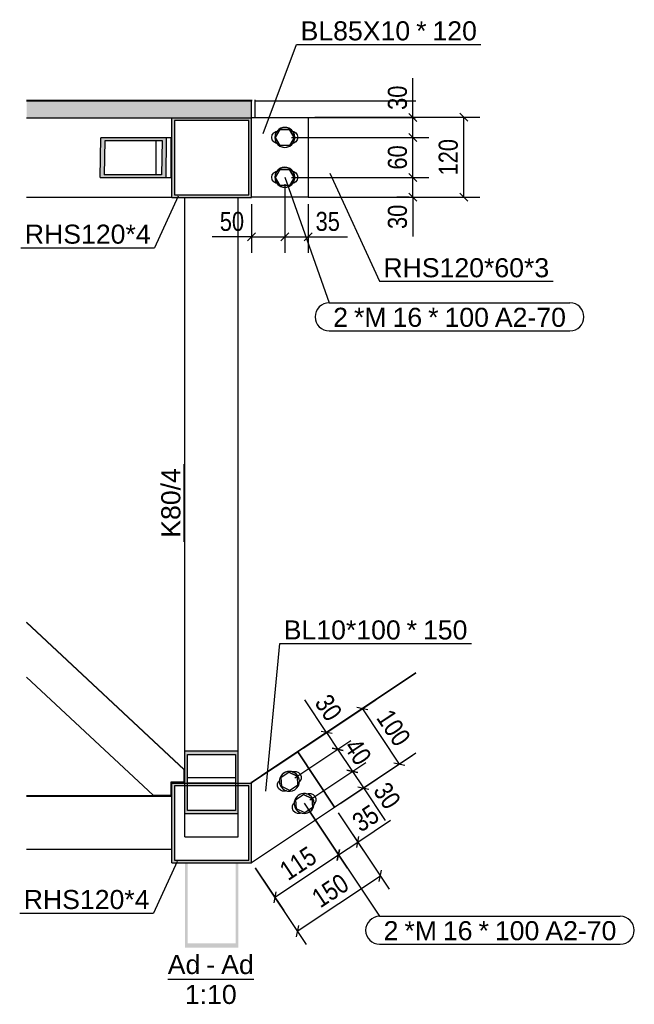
# Model space of a CAD drawing. Header units: millimetres. Extents: x 30 to 208467, y 44 to 15445.
# Tile 1 of 61: x 30 to 954, y 44 to 1524. Entities that reach past the tile are written whole.
import ezdxf

# ---------------------------------------------------------------- set-up
doc = ezdxf.new("R2010")
doc.units = ezdxf.units.MM
doc.styles.add('Arial', font='ARIAL.TTF', dxfattribs={"height": 0.2})
doc.styles.add('Arial Narrow', font='ARIALN.TTF', dxfattribs={"height": 0.2})

# ---------------------------------------------------------------- blocks, each defined once
blk = doc.blocks.new('Unknown-28 - 79507')
at = {"color": 5}
blk.add_line((252.5, 82.5), (381.7, 82.5), dxfattribs=at)
at = {"color": 5, "style": 'Arial'}
for s, height, p in [('Ad', 28.65, (252.5, 90)), ('Ad', 28.65, (332.8, 90)), ('-', 28.7, (310.4, 90)), ('1:10', 28.65, (278.2, 45))]:
    blk.add_text(s, height=height, dxfattribs=at).set_placement(p)
blk = doc.blocks.new('Part-79565 - 79507')
h = blk.add_hatch(color=7)
h.paths.add_polyline_path([(278.4, 257.1), (278.4, 129.7), (358.4, 129.7), (358.4, 257.1)])
h.paths.add_polyline_path([(354.4, 136.3), (282.4, 136.3), (282.4, 255.7), (354.4, 255.7)])
blk = doc.blocks.new('Part-79527 - 79507')
at = {"color": 7}
for p, q in [((277.4, 397.6), (40.4, 619.1)), ((40.4, 618.5), (277.4, 397.1)), ((40.4, 536.4), (230.6, 358.7)), ((277.4, 378.7), (277.4, 397.6)), ((257.4, 358.7), (257.4, 378.7)), ((257.4, 378.7), (277.4, 378.7)), ((230.6, 358.7), (257.4, 358.7))]:
    blk.add_line(p, q, dxfattribs=at)
blk = doc.blocks.new('Part-79580 - 79507')
at = {"color": 7}
for p, q in [((378.3, 377.8), (447.8, 424.1)), ((447.8, 424), (378.3, 377.7)), ((447.8, 424), (447.8, 424.1)), ((447.8, 424.1), (503.2, 340.9)), ((503.2, 340.8), (447.8, 424)), ((378.3, 377.7), (378.3, 377.8)), ((378.3, 377.7), (378.3, 377.8)), ((378.3, 377.7), (378.3, 377.1)), ((378.4, 257.6), (503.2, 340.8)), ((503.2, 340.8), (503.2, 340.9)), ((503.2, 340.9), (503.2, 340.9))]:
    blk.add_line(p, q, dxfattribs=at)
blk = doc.blocks.new('Part-79516 - 79507')
at = {"color": 7}
for p, q in [((278.4, 424.8), (278.4, 1257.1)), ((358.4, 424.8), (358.4, 1257.1)), ((282.4, 377.6), (354.4, 377.6))]:
    blk.add_line(p, q, dxfattribs=at)
blk = doc.blocks.new('Part-79572 - 79507')
at = {"color": 7}
for p, q in [((393.4, 388.4), (625.4, 543)), ((393.4, 387.9), (625.4, 542.5)), ((503.2, 340.9), (625.4, 422.3)), ((393.4, 387.9), (393.4, 388.4)), ((393.4, 388.4), (393.4, 387.9)), ((393.4, 387.8), (393.4, 387.9))]:
    blk.add_line(p, q, dxfattribs=at)
blk = doc.blocks.new('Part-79508 - 79507')
at = {"color": 7}
blk.add_line((40.4, 1257.6), (258.4, 1257.6), dxfattribs=at)
blk = doc.blocks.new('Part-79510 - 79507')
h = blk.add_hatch(color=6)
h.paths.add_polyline_path([(151.7, 1347.1), (151, 1287.1), (249.9, 1287.1), (250.6, 1347.1)])
h.paths.add_polyline_path([(243.3, 1291.1), (157.6, 1291.1), (158.2, 1343.1), (243.9, 1343.1)])
at = {"color": 7}
for p, q in [((151, 1287.1), (151.7, 1347.1)), ((151.7, 1347.1), (228.3, 1347.6)), ((250.6, 1347.1), (151.7, 1347.1)), ((228.3, 1347.6), (257.4, 1347.6)), ((249.9, 1287.1), (250.6, 1347.1)), ((250.6, 1347.1), (257.4, 1347.2)), ((257.4, 1347.6), (257.4, 1347.2)), ((257.4, 1287.2), (257.4, 1347.6)), ((157.6, 1291.1), (158.2, 1343.1)), ((158.2, 1343.1), (243.9, 1343.1)), ((234.9, 1291.6), (234.9, 1343.1)), ((243.9, 1343.1), (243.3, 1291.1)), ((157.6, 1291.1), (234.9, 1291.6)), ((243.3, 1291.1), (157.6, 1291.1)), ((234.9, 1291.6), (243.3, 1291.6)), ((151, 1287.1), (249.9, 1287.1)), ((249.9, 1287.1), (257.4, 1287.2))]:
    blk.add_line(p, q, dxfattribs=at)
blk = doc.blocks.new('Bolt-79579 - 79507')
at = {"color": 136}
for p, q in [((408.9, 1347.6), (409.6, 1351.2)), ((409.6, 1343.9), (408.9, 1347.6)), ((409.6, 1351.2), (411.7, 1354.3)), ((411.7, 1354.3), (414.8, 1356.3)), ((414.6, 1347.5), (421.5, 1359.5)), ((414.6, 1347.4), (421.5, 1359.4)), ((414.6, 1347.5), (414.6, 1347.5)), ((414.6, 1347.4), (414.6, 1347.5)), ((421.5, 1335.4), (414.6, 1347.4)), ((414.8, 1356.3), (417.2, 1356.8)), ((435.3, 1359.5), (421.5, 1359.5)), ((421.5, 1359.5), (421.5, 1359.4)), ((421.5, 1359.4), (435.3, 1359.4)), ((442.3, 1347.5), (435.3, 1359.5)), ((435.3, 1359.5), (435.3, 1359.4)), ((435.3, 1359.4), (442.3, 1347.4)), ((442.3, 1347.4), (435.3, 1335.4)), ((439.6, 1356.8), (442.1, 1356.3)), ((442.1, 1356.3), (445.1, 1354.3)), ((442.3, 1347.5), (442.3, 1347.5)), ((442.3, 1347.5), (442.3, 1347.4)), ((445.1, 1354.3), (447.2, 1351.2)), ((447.2, 1351.2), (447.9, 1347.6)), ((447.9, 1347.6), (447.2, 1343.9)), ((411.7, 1340.8), (409.6, 1343.9)), ((414.8, 1338.8), (411.7, 1340.8)), ((417.2, 1338.3), (414.8, 1338.8)), ((435.3, 1335.4), (421.5, 1335.4)), ((442.1, 1338.8), (439.7, 1338.3)), ((445.1, 1340.8), (442.1, 1338.8)), ((447.2, 1343.9), (445.1, 1340.8)), ((408.9, 1287.6), (409.6, 1291.2)), ((409.6, 1291.2), (411.7, 1294.3)), ((411.7, 1294.3), (414.8, 1296.3)), ((414.6, 1287.5), (421.5, 1299.5)), ((414.6, 1287.4), (421.5, 1299.4)), ((414.8, 1296.3), (417.2, 1296.8)), ((435.3, 1299.5), (421.5, 1299.5)), ((421.5, 1299.5), (421.5, 1299.4)), ((421.5, 1299.4), (435.3, 1299.4)), ((442.3, 1287.5), (435.3, 1299.5)), ((435.3, 1299.5), (435.3, 1299.4)), ((435.3, 1299.4), (442.3, 1287.4)), ((439.6, 1296.8), (442.1, 1296.3)), ((442.1, 1296.3), (445.1, 1294.3)), ((445.1, 1294.3), (447.2, 1291.2)), ((447.2, 1291.2), (447.9, 1287.6)), ((409.6, 1283.9), (408.9, 1287.6)), ((411.7, 1280.8), (409.6, 1283.9)), ((414.8, 1278.8), (411.7, 1280.8)), ((414.6, 1287.5), (414.6, 1287.5)), ((414.6, 1287.4), (414.6, 1287.5)), ((421.5, 1275.4), (414.6, 1287.4)), ((417.2, 1278.3), (414.8, 1278.8)), ((435.3, 1275.4), (421.5, 1275.4)), ((442.3, 1287.4), (435.3, 1275.4)), ((442.1, 1278.8), (439.7, 1278.3)), ((445.1, 1280.8), (442.1, 1278.8)), ((442.3, 1287.5), (442.3, 1287.5)), ((442.3, 1287.5), (442.3, 1287.4)), ((447.2, 1283.9), (445.1, 1280.8)), ((447.9, 1287.6), (447.2, 1283.9))]:
    blk.add_line(p, q, dxfattribs=at)
for centre, start, end in [((428.4, 1347.5), 0, 180), ((428.4, 1347.6), 330.0009, 150.0009), ((428.4, 1347.6), 150.0009, 330.0009), ((428.4, 1347.5), 180, 0), ((428.4, 1287.5), 0, 180), ((428.4, 1287.6), 330.0009, 150.0009), ((428.4, 1287.6), 150.0009, 330.0009), ((428.4, 1287.5), 180, 0)]:
    blk.add_arc(centre, 15, start, end, dxfattribs=at)
blk = doc.blocks.new('Part-79515 - 79507')
at = {"color": 7}
for p, q in [((40.4, 358.3), (258.4, 358.3)), ((40.4, 357.6), (258.4, 357.6)), ((40.4, 277.6), (258.4, 277.6))]:
    blk.add_line(p, q, dxfattribs=at)
blk = doc.blocks.new('Bolt-79581 - 79507')
at = {"color": 136}
for p, q in [((422.9, 385.7), (434.4, 393.4)), ((422.9, 385.7), (434.4, 393.3)), ((422.9, 385.7), (422.9, 385.7)), ((422.9, 385.7), (422.9, 385.7)), ((423.7, 371.8), (422.9, 385.7)), ((446.8, 387.3), (434.4, 393.4)), ((434.4, 393.4), (434.4, 393.3)), ((434.4, 393.3), (446.8, 387.2)), ((439.4, 393.5), (441.8, 394.5)), ((441.8, 394.5), (445.5, 394.5)), ((445.5, 394.5), (448.9, 393.1)), ((446.8, 387.2), (446.8, 387.3)), ((446.8, 387.3), (446.8, 387.2)), ((446.8, 387.2), (447.7, 373.4)), ((448.9, 393.1), (451.5, 390.4)), ((451.5, 390.4), (452.9, 387)), ((452.9, 387), (452.9, 383.3)), ((417.6, 375.9), (419.1, 379.4)), ((417.6, 372.2), (417.6, 375.9)), ((419.1, 368.8), (417.6, 372.2)), ((419.1, 379.4), (420.8, 381.1)), ((436.2, 365.7), (423.7, 371.8)), ((447.7, 373.4), (436.2, 365.7)), ((451.5, 379.9), (449.8, 378.2)), ((452.9, 383.3), (451.5, 379.9)), ((421.7, 366.2), (419.1, 368.8)), ((425.1, 364.8), (421.7, 366.2)), ((428.8, 364.8), (425.1, 364.8)), ((431, 365.7), (428.8, 364.8)), ((445, 352.5), (456.6, 360.1)), ((445, 352.4), (456.6, 360.1)), ((469, 354), (456.6, 360.1)), ((456.6, 360.1), (456.6, 360.1)), ((456.6, 360.1), (469, 353.9)), ((461.6, 360.3), (463.9, 361.2)), ((463.9, 361.2), (467.6, 361.2)), ((467.6, 361.2), (471.1, 359.8)), ((471.1, 359.8), (473.7, 357.2)), ((473.7, 357.2), (475.1, 353.7)), ((439.8, 342.7), (441.3, 346.1)), ((439.8, 339), (439.8, 342.7)), ((441.3, 346.1), (443, 347.8)), ((445, 352.4), (445, 352.5)), ((445, 352.4), (445, 352.5)), ((445.9, 338.5), (445, 352.4)), ((469, 353.9), (469, 354)), ((469, 354), (469, 353.9)), ((469, 353.9), (469.9, 340.1)), ((473.7, 346.6), (472, 344.9)), ((475.1, 350), (473.7, 346.6)), ((475.1, 353.7), (475.1, 350)), ((441.2, 335.5), (439.8, 339)), ((443.9, 332.9), (441.2, 335.5)), ((447.3, 331.5), (443.9, 332.9)), ((458.4, 332.4), (445.9, 338.5)), ((451, 331.5), (447.3, 331.5)), ((453.2, 332.4), (451, 331.5)), ((469.9, 340.1), (458.4, 332.4))]:
    blk.add_line(p, q, dxfattribs=at)
for centre, start, end in [((435.3, 379.6), 3.6899, 183.6899), ((435.3, 379.6), 33.6891, 213.6891), ((435.3, 379.6), 213.6891, 33.6891), ((435.3, 379.6), 183.6899, 3.6899), ((457.5, 346.3), 3.6899, 183.6899), ((457.5, 346.3), 33.6891, 213.6891), ((457.5, 346.3), 183.6899, 3.6899), ((457.5, 346.3), 213.6891, 33.6891)]:
    blk.add_arc(centre, 15, start, end, dxfattribs=at)
blk = doc.blocks.new('Part-79517 - 79507')
h = blk.add_hatch(color=6)
h.paths.add_polyline_path([(258.4, 377.1), (258.4, 257.1), (378.4, 257.1), (378.4, 377.1)])
h.paths.add_polyline_path([(374.4, 261.1), (262.4, 261.1), (262.4, 373.1), (374.4, 373.1)])
at = {"color": 7}
for p, q in [((258.4, 377.1), (258.4, 378.7)), ((258.4, 257.1), (258.4, 377.1)), ((258.4, 377.1), (378.4, 377.1)), ((374.4, 373.1), (262.4, 373.1)), ((262.4, 373.1), (262.4, 261.1)), ((374.4, 261.1), (374.4, 373.1)), ((378.4, 377.8), (378.4, 379)), ((378.4, 377.1), (378.4, 377.6)), ((378.4, 257.1), (378.4, 377.1)), ((258.4, 257.1), (378.4, 257.1)), ((262.4, 261.1), (374.4, 261.1))]:
    blk.add_line(p, q, dxfattribs=at)
blk = doc.blocks.new('Part-79537 - 79507')
h = blk.add_hatch(color=6)
h.paths.add_polyline_path([(258.4, 1377.1), (258.4, 1257.1), (378.4, 1257.1), (378.4, 1377.1)])
h.paths.add_polyline_path([(374.4, 1261.1), (262.4, 1261.1), (262.4, 1373.1), (374.4, 1373.1)])
at = {"color": 7}
for p, q in [((258.4, 1257.1), (258.4, 1377.1)), ((258.4, 1377.1), (378.4, 1377.1)), ((378.4, 1257.1), (378.4, 1377.1)), ((374.4, 1373.1), (262.4, 1373.1)), ((262.4, 1373.1), (262.4, 1261.1)), ((374.4, 1261.1), (374.4, 1373.1)), ((262.4, 1261.1), (374.4, 1261.1)), ((258.4, 1257.1), (378.4, 1257.1))]:
    blk.add_line(p, q, dxfattribs=at)
blk = doc.blocks.new('Part-79554 - 79507')
h = blk.add_hatch(color=6)
h.paths.add_polyline_path([(278.4, 424.8), (278.4, 331.1), (358.4, 331.1), (358.4, 424.8)])
h.paths.add_polyline_path([(354.4, 335.8), (282.4, 335.8), (282.4, 420.1), (354.4, 420.1)])
at = {"color": 7}
for p, q in [((278.4, 331.1), (278.4, 424.8)), ((358.4, 424.8), (278.4, 424.8)), ((282.4, 420.1), (354.4, 420.1)), ((282.4, 335.8), (282.4, 420.1)), ((354.4, 420.1), (354.4, 335.8)), ((358.4, 331.1), (358.4, 424.8)), ((282.4, 385.4), (354.4, 385.4)), ((278.4, 296), (278.4, 331.1)), ((278.4, 331.1), (358.4, 331.1)), ((354.4, 335.8), (282.4, 335.8)), ((358.4, 296), (358.4, 331.1)), ((278.4, 296), (358.4, 296))]:
    blk.add_line(p, q, dxfattribs=at)
blk = doc.blocks.new('Part-79559 - 79507')
at = {"color": 7}
for p, q in [((378.4, 1402.9), (40.4, 1402.9)), ((378.4, 1404.1), (378.4, 1402.1))]:
    blk.add_line(p, q, dxfattribs=at)
blk = doc.blocks.new('Part-79562 - 79507')
blk.add_hatch(color=6).paths.add_polyline_path([(40.4, 1402.1), (40.4, 1377.1), (378.4, 1377.1), (378.4, 1402.1)])
at = {"color": 7}
for p, q in [((378.4, 1402.9), (40.4, 1402.9)), ((378.4, 1402.1), (40.4, 1402.1)), ((378.4, 1402.9), (378.4, 1402.1)), ((378.4, 1402.1), (378.4, 1402.9)), ((378.4, 1377.1), (378.4, 1402.1)), ((40.4, 1377.1), (378.4, 1377.1))]:
    blk.add_line(p, q, dxfattribs=at)
blk = doc.blocks.new('Part-79569 - 79507')
at = {"color": 7}
for p, q in [((393.4, 1377.6), (393.4, 1377.6)), ((463.4, 1257.6), (625.4, 1257.6))]:
    blk.add_line(p, q, dxfattribs=at)
blk = doc.blocks.new('Part-79578 - 79507')
at = {"color": 7}
for p, q in [((378.4, 1377.6), (463.4, 1377.6)), ((378.4, 1377.6), (383.4, 1377.6)), ((463.4, 1377.6), (463.4, 1377.6)), ((463.4, 1377.6), (463.4, 1257.6)), ((463.4, 1257.6), (378.4, 1257.6))]:
    blk.add_line(p, q, dxfattribs=at)
blk = doc.blocks.new('Part-79583 - 79507')
at = {"color": 7}
for p, q in [((383.4, 1404.1), (383.4, 1377.6)), ((383.4, 1402.6), (625.4, 1402.6)), ((383.4, 1377.6), (625.4, 1377.6))]:
    blk.add_line(p, q, dxfattribs=at)
blk = doc.blocks.new('StraightDimension-80359 - 79507')
at = {"color": 174}
for p, q in [((463, 337.9), (522.3, 249)), ((508.7, 332.5), (551.4, 268.5)), ((538.1, 288.4), (587.2, 321.2)), ((538.1, 288.4), (587.2, 321.2)), ((536.5, 280.1), (539.8, 296.8)), ((508.9, 269), (538.1, 288.4)), ((510.6, 277.3), (507.3, 260.7))]:
    blk.add_line(p, q, dxfattribs=at)
at = {"color": 30, "style": 'Arial Narrow'}
blk.add_text('35', height=28.63, rotation=33.6899, dxfattribs=at).set_placement((542.5, 302.2))
blk = doc.blocks.new('StraightDimension-80167 - 79507')
at = {"color": 174}
for p, q in [((620.9, 1377.6), (620.9, 1436.6)), ((620.9, 1377.6), (620.9, 1436.6)), ((615.1, 1377.6), (596.9, 1377.6)), ((626.9, 1371.6), (614.9, 1383.6)), ((620.9, 1347.4), (620.9, 1377.6)), ((438.4, 1347.4), (644.9, 1347.4)), ((614.9, 1353.4), (626.9, 1341.4))]:
    blk.add_line(p, q, dxfattribs=at)
at = {"color": 30, "style": 'Arial Narrow'}
blk.add_text('30', height=28.63, rotation=90.0002, dxfattribs=at).set_placement((611.9, 1388.9))
blk = doc.blocks.new('StraightDimension-80307 - 79507')
at = {"color": 174}
for p, q in [((491.1, 452.9), (458.4, 502)), ((491.1, 452.9), (458.4, 502)), ((456.1, 429.5), (511.1, 466.2)), ((499.5, 451.3), (482.8, 454.6)), ((491.1, 452.9), (507.8, 427.9)), ((443.6, 385), (527.8, 441.2)), ((499.5, 429.5), (516.2, 426.2))]:
    blk.add_line(p, q, dxfattribs=at)
at = {"color": 30, "style": 'Arial Narrow'}
blk.add_text('30', height=28.63, rotation=303.6897, dxfattribs=at).set_placement((472.2, 497.6))
blk = doc.blocks.new('StraightDimension-80192 - 79507')
at = {"color": 174}
for p, q in [((473.4, 1377.9), (721.3, 1377.9)), ((703.3, 1371.9), (691.3, 1383.9)), ((697.3, 1257.6), (697.3, 1377.9)), ((691.3, 1263.6), (703.3, 1251.6)), ((473.4, 1257.6), (721.3, 1257.6))]:
    blk.add_line(p, q, dxfattribs=at)
at = {"color": 30, "style": 'Arial Narrow'}
blk.add_text('120', height=28.63, rotation=90.0002, dxfattribs=at).set_placement((688.3, 1290.4))
blk = doc.blocks.new('StraightDimension-80169 - 79507')
at = {"color": 174}
for p, q in [((626.9, 1281.4), (614.9, 1293.4)), ((438.4, 1287.4), (644.9, 1287.4)), ((620.9, 1257.6), (620.9, 1287.4)), ((614.9, 1263.6), (626.9, 1251.6)), ((615.1, 1257.6), (596.9, 1257.6)), ((620.9, 1257.6), (620.9, 1198.7)), ((620.9, 1257.6), (620.9, 1198.7))]:
    blk.add_line(p, q, dxfattribs=at)
at = {"color": 30, "style": 'Arial Narrow'}
blk.add_text('30', height=28.63, rotation=90.0002, dxfattribs=at).set_placement((611.9, 1209.9))
blk = doc.blocks.new('StraightDimension-80206 - 79507')
at = {"color": 174}
for p, q in [((428.4, 1277.4), (428.4, 1174)), ((463.4, 1247.2), (463.4, 1174)), ((434.4, 1204), (422.4, 1192)), ((457.4, 1192), (469.4, 1204)), ((428.4, 1198), (463.4, 1198)), ((463.4, 1198), (522.4, 1198)), ((463.4, 1198), (522.4, 1198))]:
    blk.add_line(p, q, dxfattribs=at)
at = {"color": 30, "style": 'Arial Narrow'}
blk.add_text('35', height=28.63, dxfattribs=at).set_placement((474.7, 1207))
blk = doc.blocks.new('StraightDimension-80207 - 79507')
at = {"color": 174}
for p, q in [((428.4, 1277.4), (428.4, 1174)), ((378.4, 1247.1), (378.4, 1174)), ((384.4, 1204), (372.4, 1192)), ((422.4, 1192), (434.4, 1204)), ((378.4, 1198), (319.4, 1198)), ((378.4, 1198), (319.4, 1198)), ((378.4, 1198), (428.4, 1198))]:
    blk.add_line(p, q, dxfattribs=at)
at = {"color": 30, "style": 'Arial Narrow'}
blk.add_text('50', height=28.63, dxfattribs=at).set_placement((330.7, 1207))
blk = doc.blocks.new('StraightDimension-80253 - 79507')
at = {"color": 174}
for p, q in [((456.1, 429.6), (565, 502.1)), ((553.3, 487.1), (536.7, 490.5)), ((545, 488.8), (600.4, 405.6)), ((511.6, 346.4), (620.4, 418.9)), ((592.1, 407.3), (608.8, 403.9))]:
    blk.add_line(p, q, dxfattribs=at)
at = {"color": 30, "style": 'Arial Narrow'}
blk.add_text('100', height=28.63, rotation=303.6897, dxfattribs=at).set_placement((565, 475))
blk = doc.blocks.new('StraightDimension-80305 - 79507')
at = {"color": 174}
for p, q in [((465.8, 351.8), (550, 407.9)), ((538.3, 392.9), (521.7, 396.2)), ((530, 394.6), (546.6, 369.7)), ((511.5, 346.3), (566.6, 383)), ((538.3, 371.4), (554.9, 368.1)), ((546.6, 369.7), (579.3, 320.6)), ((546.6, 369.7), (579.3, 320.6))]:
    blk.add_line(p, q, dxfattribs=at)
at = {"color": 30, "style": 'Arial Narrow'}
blk.add_text('30', height=28.63, rotation=303.6897, dxfattribs=at).set_placement((560.3, 365.3))
blk = doc.blocks.new('StraightDimension-80347 - 79507')
at = {"color": 174}
for p, q in [((508.8, 332.5), (585.3, 217.7)), ((384, 249.3), (460.5, 134.5)), ((447.2, 154.4), (572, 237.7)), ((570.3, 229.3), (573.7, 246)), ((448.8, 162.8), (445.5, 146.1))]:
    blk.add_line(p, q, dxfattribs=at)
at = {"color": 30, "style": 'Arial Narrow'}
blk.add_text('150', height=28.63, rotation=33.6899, dxfattribs=at).set_placement((481.8, 188.4))
blk = doc.blocks.new('StraightDimension-80360 - 79507')
at = {"color": 174}
for p, q in [((463, 337.9), (522.3, 249)), ((413.4, 205.3), (508.9, 269)), ((507.3, 260.7), (510.6, 277.3)), ((384, 249.4), (426.7, 185.3)), ((415, 213.6), (411.7, 196.9))]:
    blk.add_line(p, q, dxfattribs=at)
at = {"color": 30, "style": 'Arial Narrow'}
blk.add_text('115', height=28.63, rotation=33.6899, dxfattribs=at).set_placement((433.4, 229.4))
blk = doc.blocks.new('StraightDimension-95333 - 79507')
at = {"color": 174}
for p, q in [((438.4, 1347.4), (644.9, 1347.4)), ((626.9, 1341.4), (614.9, 1353.4)), ((620.9, 1287.4), (620.9, 1347.4)), ((614.9, 1293.4), (626.9, 1281.4)), ((438.4, 1287.4), (644.9, 1287.4))]:
    blk.add_line(p, q, dxfattribs=at)
at = {"color": 30, "style": 'Arial Narrow'}
blk.add_text('60', height=28.63, rotation=90.0002, dxfattribs=at).set_placement((611.9, 1299.2))
blk = doc.blocks.new('StraightDimension-95335 - 79507')
at = {"color": 174}
for p, q in [((443.6, 385), (527.8, 441.2)), ((516.2, 426.2), (499.5, 429.5)), ((507.8, 427.9), (530, 394.6)), ((465.8, 351.8), (550, 407.9)), ((521.7, 396.2), (538.3, 392.9))]:
    blk.add_line(p, q, dxfattribs=at)
at = {"color": 30, "style": 'Arial Narrow'}
blk.add_text('40', height=28.63, rotation=303.6897, dxfattribs=at).set_placement((516.3, 431.4))
blk = doc.blocks.new('Mark-79750 - 79507')
at = {"color": 7}
for p, q in [((457.5, 346.6), (570.9, 176.8)), ((570.9, 176.8), (932.6, 176.8)), ((570.9, 134.8), (932.6, 134.8))]:
    blk.add_line(p, q, dxfattribs=at)
for centre, start, end in [((570.9, 155.8), 90, 270), ((932.6, 155.8), 270, 90)]:
    blk.add_arc(centre, 21, start, end, dxfattribs=at)
at = {"color": 30, "style": 'Arial'}
for s, height, p in [('2', 28.7, (576.9, 140.8)), ('*M', 28.65, (608.2, 140.8)), ('16', 28.65, (666, 140.8)), ('*', 28.7, (719.6, 140.8)), ('100', 28.65, (744.1, 140.8)), ('A2-70', 28.65, (819.9, 140.8))]:
    blk.add_text(s, height=height, dxfattribs=at).set_placement(p)
blk = doc.blocks.new('Mark-79730 - 79507')
at = {"color": 136}
blk.add_line((277.4, 739.8), (277.4, 856.4), dxfattribs=at)
at = {"color": 30, "style": 'Arial'}
blk.add_text('K80/4', height=28.65, rotation=90.0002, dxfattribs=at).set_placement((271.4, 745.8))
blk = doc.blocks.new('Mark-79731 - 79507')
at = {"color": 136}
for p in [(266.4, 259.1), (30, 181.7)]:
    blk.add_line(p, (231, 181.7), dxfattribs=at)
at = {"color": 30, "style": 'Arial'}
blk.add_text('RHS120*4', height=28.65, dxfattribs=at).set_placement((36, 187.7))
blk = doc.blocks.new('Mark-79739 - 79507')
at = {"color": 136}
for p, q in [((496.2, 1293.9), (570.5, 1131.3)), ((570.5, 1131.3), (831.6, 1131.3))]:
    blk.add_line(p, q, dxfattribs=at)
at = {"color": 30, "style": 'Arial'}
blk.add_text('RHS120*60*3', height=28.652, dxfattribs=at).set_placement((576.5, 1137.3))
blk = doc.blocks.new('Mark-79742 - 79507')
at = {"color": 136}
for p, q in [((395.7, 1353.3), (446.1, 1487.4)), ((446.1, 1487.4), (723.1, 1487.4))]:
    blk.add_line(p, q, dxfattribs=at)
at = {"color": 30, "style": 'Arial'}
for s, height, p in [('*', 28.7, (625.8, 1493.4)), ('BL85X10', 28.65, (452.1, 1493.4)), ('120', 28.65, (650.3, 1493.4))]:
    blk.add_text(s, height=height, dxfattribs=at).set_placement(p)
blk = doc.blocks.new('Mark-79743 - 79507')
at = {"color": 136}
for p, q in [((399.8, 364.8), (420.8, 586.9)), ((420.8, 586.9), (708.9, 586.9))]:
    blk.add_line(p, q, dxfattribs=at)
at = {"color": 30, "style": 'Arial'}
for s, height, p in [('BL10*100', 28.65, (426.8, 592.9)), ('*', 28.7, (611.5, 592.9)), ('150', 28.65, (636.1, 592.9))]:
    blk.add_text(s, height=height, dxfattribs=at).set_placement(p)
blk = doc.blocks.new('Mark-79749 - 79507')
at = {"color": 7}
for p, q in [((428.4, 1287.9), (495.1, 1098.8)), ((495.1, 1098.8), (856.9, 1098.8)), ((495.1, 1056.8), (856.9, 1056.8))]:
    blk.add_line(p, q, dxfattribs=at)
for centre, start, end in [((495.1, 1077.8), 90, 270), ((856.9, 1077.8), 270, 90)]:
    blk.add_arc(centre, 21, start, end, dxfattribs=at)
at = {"color": 30, "style": 'Arial'}
for s, height, p in [('2', 28.7, (501.1, 1062.8)), ('*M', 28.65, (532.4, 1062.8)), ('16', 28.65, (590.3, 1062.8)), ('*', 28.7, (643.8, 1062.8)), ('100', 28.65, (668.4, 1062.8)), ('A2-70', 28.65, (744.1, 1062.8))]:
    blk.add_text(s, height=height, dxfattribs=at).set_placement(p)
blk = doc.blocks.new('Mark-80016 - 79507')
at = {"color": 136}
for p in [(268.1, 1259.1), (31.7, 1181.8)]:
    blk.add_line(p, (232.7, 1181.8), dxfattribs=at)
at = {"color": 30, "style": 'Arial'}
blk.add_text('RHS120*4', height=28.65, dxfattribs=at).set_placement((37.7, 1187.8))

msp = doc.modelspace()

# ---------------------------------------------------------------- block references
for name in ['Mark-79742 - 79507', 'StraightDimension-80167 - 79507', 'Part-79559 - 79507', 'Part-79562 - 79507', 'Part-79583 - 79507', 'Part-79537 - 79507', 'Part-79578 - 79507', 'Part-79569 - 79507', 'StraightDimension-80192 - 79507', 'Bolt-79579 - 79507', 'Part-79510 - 79507', 'StraightDimension-95333 - 79507', 'Mark-79749 - 79507', 'StraightDimension-80169 - 79507', 'Mark-79739 - 79507', 'StraightDimension-80207 - 79507', 'StraightDimension-80206 - 79507', 'Mark-80016 - 79507', 'Part-79508 - 79507', 'Part-79516 - 79507', 'Mark-79730 - 79507', 'Mark-79743 - 79507', 'Part-79527 - 79507', 'Part-79572 - 79507', 'StraightDimension-80307 - 79507', 'StraightDimension-80253 - 79507', 'StraightDimension-95335 - 79507', 'Part-79554 - 79507', 'Part-79580 - 79507', 'StraightDimension-80305 - 79507', 'Bolt-79581 - 79507', 'Part-79517 - 79507', 'Part-79515 - 79507', 'StraightDimension-80359 - 79507', 'Mark-79750 - 79507', 'StraightDimension-80360 - 79507', 'StraightDimension-80347 - 79507', 'Mark-79731 - 79507', 'Part-79565 - 79507', 'Unknown-28 - 79507']:
    msp.add_blockref(name, (0, 0))

doc.saveas('drawing.dxf')
